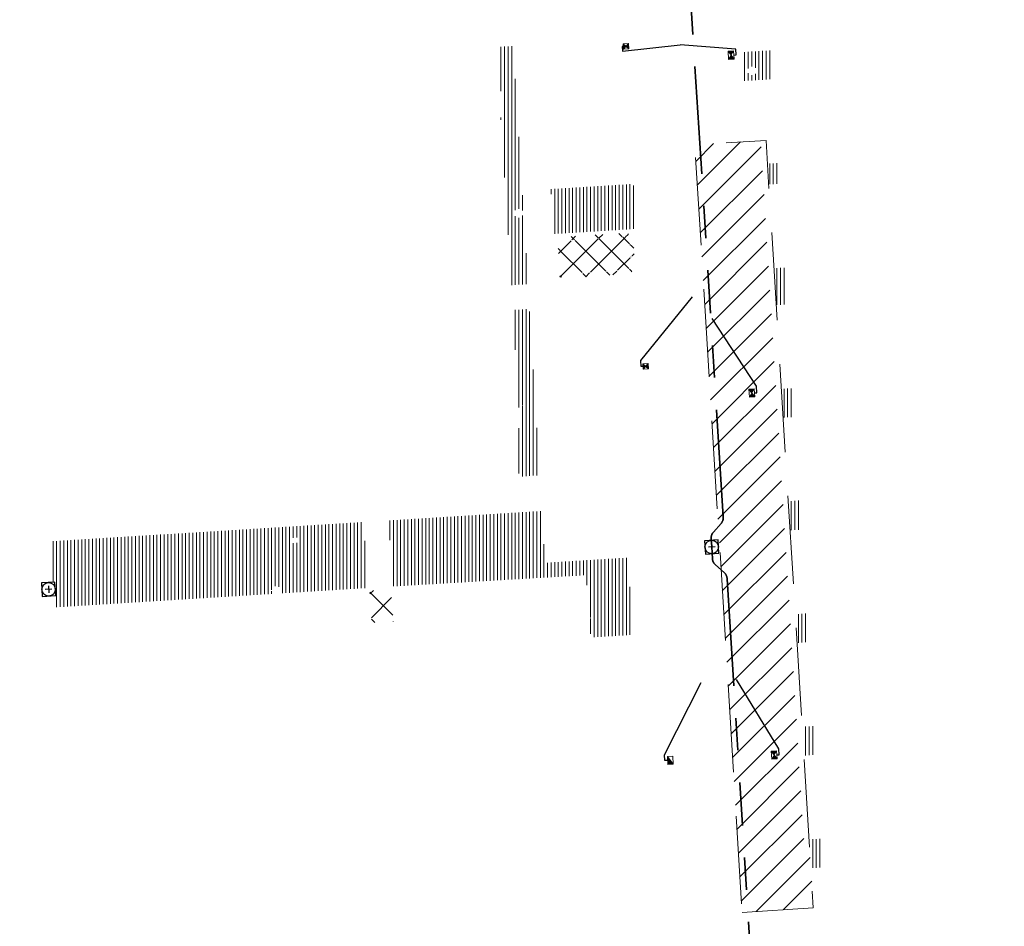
# Model space of a CAD drawing. Header units: metres. Extents: x 162336 to 163132, y 502484 to 502926.
# Tile 33 of 37: x 162582 to 162637, y 502820 to 502870. Entities that reach past the tile are written whole.
import ezdxf

# ---------------------------------------------------------------- set-up
doc = ezdxf.new("R2010")
doc.units = ezdxf.units.M
for name, pattern in [('DGN3', [7.370533, 4.913689, -2.456844]), ('RI-DRAINAGE-SO', [19.2, 6, -1.8, 1.8, -1.8, 2.4, -1.8, 1.8, -1.8]), ('RI-HWA-SO', [7.4, 5, -2.4])]:
    doc.linetypes.add(name, pattern=pattern)
for name, color, linetype, lineweight in [('B-BH-GR-BOOM-S 3de grootte -granulaat', 7, 'Continuous', 120), ('N-WE-GW-GROND_TEELAARDE-A-200', 7, 'Continuous', 18), ('N-WE-GW-GROND_ZAND-WERK-A-200', 7, 'Continuous', 18), ('N-WE-RI-HWA_KOLK-S', 150, 'Continuous', 13), ('N-WE-RI-PUT-OPHOOGTEBRENGEN_HWA-S', 150, 'Continuous', 30)]:
    doc.layers.add(name, color=color, linetype=linetype, lineweight=lineweight)
for name, color, linetype, lineweight, true_color in [('N-WE-RI-DRAINAGE_DRAIN_PP_80-G', 3, 'RI-DRAINAGE-SO', 35, 0x00ff00), ('N-WE-RI-HWA_KOLK-S-200', 150, 'Continuous', 25, 0x007fff), ('N-WE-RI-HWA_KOLK_RWSKOLK-S-200', 150, 'Continuous', 25, 0x007fff), ('N-WE-RI-HWA_KOLK_STRAATKOLK-S-200', 150, 'Continuous', 25, 0x007fff), ('N-WE-RI-HWA_KOLKAANSLUITLEIDING_PVC_125-G', 150, 'RI-HWA-SO', 25, 0x007fff)]:
    doc.layers.add(name, color=color, linetype=linetype, lineweight=lineweight, true_color=true_color)
pattern_1 = [(135, (0, 0), (-0.7071067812, -0.7071067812), []), (45, (0, 0), (-0.7071067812, 0.7071067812), [])]
pattern_2 = [(90, (0, 0), (-0.2, 1e-17), [])]

# ---------------------------------------------------------------- blocks, each defined once
blk = doc.blocks.new('N-SRI-KOLK_TROTTOIR-SO17')
at = {"layer": 'N-WE-RI-HWA_KOLK-S', "linetype": 'Continuous'}
blk.add_hatch(color=256, dxfattribs=at).paths.add_polyline_path([(-0.313, 0.206), (-0.286, -0.243), (0.014, -0.225)])
at = {"layer": 'N-WE-RI-HWA_KOLK-S', "ltscale": 0.2}
blk.add_line((0.014, -0.225), (-0.313, 0.206), dxfattribs=at)
at = {"layer": 'N-WE-RI-HWA_KOLK-S', "ltscale": 0.2, "flags": 128}
blk.add_lwpolyline([(0.014, -0.225), (-0.014, 0.225), (-0.313, 0.206), (-0.286, -0.243), (0.014, -0.225)], dxfattribs=at)
blk = doc.blocks.new('N-SRI-PUT_OPHOOGTEBRENGEN-SO65')
at = {"layer": 'N-WE-RI-PUT-OPHOOGTEBRENGEN_HWA-S', "ltscale": 0.235646, "flags": 128}
for points in [[(0.4, -0.352), (0.352, 0.4), (-0.4, 0.352), (-0.352, -0.4), (0.4, -0.352)], [(0.188, 0.012), (-0.188, -0.012)], [(-0.012, 0.188), (0.012, -0.188)]]:
    blk.add_lwpolyline(points, dxfattribs=at)
at = {"layer": 'N-WE-RI-PUT-OPHOOGTEBRENGEN_HWA-S', "ltscale": 0.235646}
blk.add_circle((0, 0), 0.377, dxfattribs=at)
blk = doc.blocks.new('N-SRI-PUT_OPHOOGTEBRENGEN-SO85')
at = {"layer": 'N-WE-RI-PUT-OPHOOGTEBRENGEN_HWA-S', "ltscale": 0.235646, "flags": 128}
for points in [[(0.4, -0.352), (0.352, 0.4), (-0.4, 0.352), (-0.352, -0.4), (0.4, -0.352)], [(0.188, 0.012), (-0.188, -0.012)], [(-0.012, 0.188), (0.012, -0.188)]]:
    blk.add_lwpolyline(points, dxfattribs=at)
at = {"layer": 'N-WE-RI-PUT-OPHOOGTEBRENGEN_HWA-S', "ltscale": 0.235646}
blk.add_circle((0, 0), 0.377, dxfattribs=at)
blk = doc.blocks.new('N-SRI-KOLK_STRAAT_300X300-SO16')
at = {"layer": 'N-WE-RI-HWA_KOLK-S', "linetype": 'Continuous'}
h = blk.add_hatch(color=256, dxfattribs=at)
h.paths.add_polyline_path([(-0.309, 0.131), (-0.29, -0.168), (-0.15, -0.009)])
h.paths.add_polyline_path([(0.009, -0.15), (-0.009, 0.15), (-0.15, -0.009)])
at = {"layer": 'N-WE-RI-HWA_KOLK-S', "ltscale": 0.2}
for p, q in [((0.009, -0.15), (-0.309, 0.131)), ((-0.009, 0.15), (-0.29, -0.168))]:
    blk.add_line(p, q, dxfattribs=at)
at = {"layer": 'N-WE-RI-HWA_KOLK-S', "ltscale": 0.2, "flags": 128}
blk.add_lwpolyline([(0.009, -0.15), (-0.009, 0.15), (-0.309, 0.131), (-0.29, -0.168), (0.009, -0.15)], dxfattribs=at)
blk = doc.blocks.new('N-SRI-KOLK_STRAAT_300X300-SO17')
at = {"layer": 'N-WE-RI-HWA_KOLK-S', "linetype": 'Continuous'}
h = blk.add_hatch(color=256, dxfattribs=at)
h.paths.add_polyline_path([(-0.309, 0.131), (-0.29, -0.168), (-0.15, -0.009)])
h.paths.add_polyline_path([(0.009, -0.15), (-0.009, 0.15), (-0.15, -0.009)])
at = {"layer": 'N-WE-RI-HWA_KOLK-S', "ltscale": 0.2}
for p, q in [((0.009, -0.15), (-0.309, 0.131)), ((-0.009, 0.15), (-0.29, -0.168))]:
    blk.add_line(p, q, dxfattribs=at)
at = {"layer": 'N-WE-RI-HWA_KOLK-S', "ltscale": 0.2, "flags": 128}
blk.add_lwpolyline([(0.009, -0.15), (-0.009, 0.15), (-0.309, 0.131), (-0.29, -0.168), (0.009, -0.15)], dxfattribs=at)
blk = doc.blocks.new('N-SRI-KOLK_COMBINATIE-SO1')
at = {"layer": 'N-WE-RI-HWA_KOLK-S', "linetype": 'Continuous'}
for points in [[(-0.313, 0.206), (-0.15, -0.009), (-0.014, 0.225)], [(-0.15, -0.009), (-0.286, -0.243), (0.014, -0.225)]]:
    blk.add_hatch(color=256, dxfattribs=at).paths.add_polyline_path(points)
h = blk.add_hatch(color=256, dxfattribs=at)
h.paths.add_polyline_path([(-0.313, 0.206), (-0.15, -0.009), (-0.014, 0.225)])
h.paths.add_polyline_path([(-0.15, -0.009), (-0.286, -0.243), (0.014, -0.225)])
at = {"layer": 'N-WE-RI-HWA_KOLK-S', "ltscale": 0.2}
for p, q in [((0.014, -0.225), (-0.313, 0.206)), ((-0.014, 0.225), (-0.286, -0.243))]:
    blk.add_line(p, q, dxfattribs=at)
at = {"layer": 'N-WE-RI-HWA_KOLK-S', "ltscale": 0.2, "flags": 128}
blk.add_lwpolyline([(0.014, -0.225), (-0.014, 0.225), (-0.313, 0.206), (-0.286, -0.243), (0.014, -0.225)], dxfattribs=at)
blk = doc.blocks.new('N-SRI-KOLK_COMBINATIE-SO2')
at = {"layer": 'N-WE-RI-HWA_KOLK-S', "linetype": 'Continuous'}
for points in [[(-0.313, 0.206), (-0.15, -0.009), (-0.014, 0.225)], [(-0.15, -0.009), (-0.286, -0.243), (0.014, -0.225)]]:
    blk.add_hatch(color=256, dxfattribs=at).paths.add_polyline_path(points)
h = blk.add_hatch(color=256, dxfattribs=at)
h.paths.add_polyline_path([(-0.313, 0.206), (-0.15, -0.009), (-0.014, 0.225)])
h.paths.add_polyline_path([(-0.15, -0.009), (-0.286, -0.243), (0.014, -0.225)])
at = {"layer": 'N-WE-RI-HWA_KOLK-S', "ltscale": 0.2}
for p, q in [((0.014, -0.225), (-0.313, 0.206)), ((-0.014, 0.225), (-0.286, -0.243))]:
    blk.add_line(p, q, dxfattribs=at)
at = {"layer": 'N-WE-RI-HWA_KOLK-S', "ltscale": 0.2, "flags": 128}
blk.add_lwpolyline([(0.014, -0.225), (-0.014, 0.225), (-0.313, 0.206), (-0.286, -0.243), (0.014, -0.225)], dxfattribs=at)
blk = doc.blocks.new('N-SRI-KOLK_COMBINATIE-SO3')
at = {"layer": 'N-WE-RI-HWA_KOLK-S', "linetype": 'Continuous'}
for points in [[(-0.313, 0.206), (-0.15, -0.009), (-0.014, 0.225)], [(-0.15, -0.009), (-0.286, -0.243), (0.014, -0.225)]]:
    blk.add_hatch(color=256, dxfattribs=at).paths.add_polyline_path(points)
h = blk.add_hatch(color=256, dxfattribs=at)
h.paths.add_polyline_path([(-0.313, 0.206), (-0.15, -0.009), (-0.014, 0.225)])
h.paths.add_polyline_path([(-0.15, -0.009), (-0.286, -0.243), (0.014, -0.225)])
at = {"layer": 'N-WE-RI-HWA_KOLK-S', "ltscale": 0.2}
for p, q in [((0.014, -0.225), (-0.313, 0.206)), ((-0.014, 0.225), (-0.286, -0.243))]:
    blk.add_line(p, q, dxfattribs=at)
at = {"layer": 'N-WE-RI-HWA_KOLK-S', "ltscale": 0.2, "flags": 128}
blk.add_lwpolyline([(0.014, -0.225), (-0.014, 0.225), (-0.313, 0.206), (-0.286, -0.243), (0.014, -0.225)], dxfattribs=at)

msp = doc.modelspace()

# ---------------------------------------------------------------- hatches: boundary and pattern name
at = {"layer": 'N-WE-GW-GROND_TEELAARDE-A-200'}
h = msp.add_hatch(dxfattribs=at)
h.set_pattern_fill('AGW-GROND_TEELAARDE-SO', color=256, scale=0.2, pattern_type=2)
h.set_pattern_definition(pattern_2)
h.paths.add_polyline_path([(162421.517, 502819.726), (162435.034, 502820.576), (162435.169, 502820.432), (162435.343, 502820.275), (162435.553, 502820.121), (162435.897, 502819.944), (162436.228, 502819.841), (162436.649, 502819.789), (162442.014, 502820.095), (162442.181, 502820.21), (162442.325, 502817.953), (162445.008, 502818.123), (162446.244, 502817.251), (162443.192, 502817.061), (162443.511, 502811.925), (162442.505, 502811.858), (162442.17, 502817.226), (162424.634, 502816.13), (162424.643, 502815.982), (162424.967, 502810.771), (162422.081, 502810.59)])
edge = h.paths.add_edge_path(flags=16)
edge.add_ellipse((162362.043, 502852.57), major_axis=(-0.0024, 0.0374), ratio=0.999228, start_angle=0, end_angle=360, ccw=False)
edge = h.paths.add_edge_path(flags=16)
edge.add_ellipse((162362.585, 502843.074), major_axis=(-0.0024, 0.0374), ratio=0.999228, start_angle=0, end_angle=360, ccw=False)
edge = h.paths.add_edge_path(flags=16)
edge.add_ellipse((162361.375, 502862.47), major_axis=(-0.0024, 0.0374), ratio=0.999228, start_angle=0, end_angle=360, ccw=False)
h.paths.add_polyline_path([(162362.219, 502859.55), (162362.319, 502859.557), (162363.515, 502840.078), (162363.415, 502840.072), (162363.443, 502839.623), (162363.543, 502839.629), (162363.629, 502838.217), (162362.822, 502838.159), (162362.786, 502838.484), (162362.788, 502838.484), (162362.758, 502838.774), (162362.163, 502845.491), (162360.898, 502866.676), (162361.878, 502866.739), (162362.291, 502860.006), (162362.191, 502860)])
h.paths.add_polyline_path([(162370.36, 502859.13), (162370.182, 502861.923), (162370.463, 502861.92), (162370.486, 502861.402), (162370.779, 502861.415), (162370.814, 502860.896), (162371.337, 502860.935), (162371.387, 502859.961), (162371.777, 502859.979), (162371.78, 502859.223)])
edge = h.paths.add_edge_path(flags=16)
edge.add_ellipse((162389.544, 502924.307), major_axis=(-0.0024, 0.0375), ratio=0.999228, start_angle=0, end_angle=360, ccw=False)
edge = h.paths.add_edge_path(flags=16)
edge.add_ellipse((162379.964, 502923.711), major_axis=(-0.0024, 0.0375), ratio=0.999228, start_angle=0, end_angle=360, ccw=False)
h.paths.add_polyline_path([(162371.042, 502923.041), (162371.029, 502923.547), (162371.022, 502923.655), (162398.112, 502925.305), (162398.145, 502924.764)])
edge = h.paths.add_edge_path(flags=16)
edge.add_ellipse((162472.361, 502871.473), major_axis=(-0.0024, 0.0375), ratio=0.999228, start_angle=0, end_angle=360, ccw=False)
edge = h.paths.add_edge_path(flags=16)
edge.add_ellipse((162472.286, 502872.403), major_axis=(-0.0024, 0.0375), ratio=0.999228, start_angle=0, end_angle=360, ccw=False)
edge = h.paths.add_edge_path(flags=16)
edge.add_ellipse((162481.311, 502872.974), major_axis=(-0.0024, 0.0375), ratio=0.999228, start_angle=0, end_angle=360, ccw=False)
edge = h.paths.add_edge_path(flags=16)
edge.add_ellipse((162481.4, 502872.078), major_axis=(-0.0024, 0.0375), ratio=0.999228, start_angle=0, end_angle=360, ccw=False)
edge = h.paths.add_edge_path(flags=16)
edge.add_ellipse((162491.481, 502873.637), major_axis=(-0.0024, 0.0375), ratio=0.999228, start_angle=0, end_angle=360, ccw=False)
edge = h.paths.add_edge_path()
edge.add_line((162491.614, 502871.718), (162490.496, 502871.657))
edge.add_line((162490.496, 502871.657), (162490.491, 502871.77))
edge.add_line((162490.491, 502871.77), (162478.157, 502870.992))
edge.add_line((162478.157, 502870.992), (162470.974, 502870.605))
edge.add_line((162470.974, 502870.605), (162470.856, 502872.5))
edge.add_line((162470.856, 502872.5), (162485.627, 502873.415))
edge.add_line((162485.627, 502873.415), (162493.227, 502873.874))
edge.add_line((162493.227, 502873.874), (162492.846, 502880.392))
edge.add_line((162492.846, 502880.392), (162493.987, 502880.465))
edge.add_line((162493.987, 502880.465), (162494.519, 502871.874))
edge.add_line((162494.519, 502871.874), (162491.646, 502871.719))
edge.add_ellipse((162491.628, 502871.752), major_axis=(-0.0024, 0.0375), ratio=0.999228, start_angle=204.2611, end_angle=514.6215)
h.paths.add_polyline_path([(162503.076, 502855.443), (162503.175, 502855.449), (162503.182, 502855.349), (162507.723, 502855.63), (162508.325, 502845.898), (162508.826, 502845.929), (162509.922, 502845.996), (162508.48, 502869.305), (162502.561, 502868.939), (162502.362, 502868.295), (162502.373, 502866.891)])
h.paths.add_polyline_path([(162538.734, 502870.453), (162538.737, 502870.459), (162538.743, 502870.478), (162538.747, 502870.497), (162538.75, 502870.516), (162538.751, 502870.535), (162538.75, 502870.553), (162538.747, 502870.572), (162538.743, 502870.591), (162538.737, 502870.611), (162538.729, 502870.629), (162538.722, 502870.641), (162538.703, 502870.938), (162537.951, 502870.89), (162537.968, 502870.619), (162537.965, 502870.611), (162537.958, 502870.591), (162537.954, 502870.572), (162537.952, 502870.553), (162537.951, 502870.535), (162537.952, 502870.516), (162537.954, 502870.497), (162537.958, 502870.478), (162537.965, 502870.459), (162537.973, 502870.44), (162537.98, 502870.426), (162537.999, 502870.138), (162538.751, 502870.186)], flags=16)
edge = h.paths.add_edge_path(flags=16)
edge.add_ellipse((162531.906, 502869.982), major_axis=(-0.25, 0), ratio=1, start_angle=-146.5113, end_angle=206.759, ccw=False)
edge.add_line((162532.115, 502870.12), (162532.13, 502870.095))
edge = h.paths.add_edge_path(flags=16)
edge.add_ellipse((162511.919, 502869.277), major_axis=(-0.0024, 0.0375), ratio=0.999228, start_angle=0, end_angle=360, ccw=False)
edge = h.paths.add_edge_path(flags=16)
edge.add_ellipse((162522.497, 502868.462), major_axis=(-0.0024, 0.0375), ratio=0.999228, start_angle=0, end_angle=360, ccw=False)
edge = h.paths.add_edge_path(flags=16)
edge.add_ellipse((162522.447, 502869.89), major_axis=(-0.0024, 0.0375), ratio=0.999228, start_angle=0, end_angle=360, ccw=False)
edge = h.paths.add_edge_path(flags=16)
edge.add_ellipse((162532.379, 502869.057), major_axis=(-0.0024, 0.0375), ratio=0.999228, start_angle=0, end_angle=360, ccw=False)
edge = h.paths.add_edge_path()
edge.add_line((162511.902, 502867.747), (162510.21, 502867.645))
edge.add_line((162510.21, 502867.645), (162510.109, 502869.306))
edge.add_line((162510.109, 502869.306), (162538.74, 502871.078))
edge.add_line((162538.74, 502871.078), (162538.844, 502869.377))
edge.add_line((162538.844, 502869.377), (162511.943, 502867.75))
edge.add_ellipse((162511.92, 502867.78), major_axis=(-0.0024, 0.0375), ratio=0.999228, start_angle=212.8954, end_angle=506.7392)
edge = h.paths.add_edge_path(flags=16)
edge.add_ellipse((162554.017, 502704.407), major_axis=(-0.25, 0), ratio=1, start_angle=-19.7806, end_angle=333.4897, ccw=False)
edge.add_line((162553.781, 502704.492), (162553.793, 502704.519))
edge = h.paths.add_edge_path()
edge.add_ellipse((162551.443, 502714.761), major_axis=(-0.579, 0), ratio=1, start_angle=88.3276, end_angle=98.4248)
edge.add_line((162551.528, 502714.188), (162556.303, 502714.513))
edge.add_line((162556.303, 502714.513), (162556.577, 502710.125))
edge.add_line((162556.577, 502710.125), (162556.776, 502710.137))
edge.add_line((162556.776, 502710.137), (162556.846, 502709.236))
edge.add_line((162556.846, 502709.236), (162552.732, 502708.974))
edge.add_line((162552.732, 502708.974), (162552.986, 502704.982))
edge.add_line((162552.986, 502704.982), (162557.154, 502705.248))
edge.add_line((162557.154, 502705.248), (162557.171, 502705.029))
edge.add_line((162557.171, 502705.029), (162577.095, 502706.273))
edge.add_line((162577.095, 502706.273), (162577.219, 502706.826))
edge.add_line((162577.219, 502706.826), (162577.305, 502705.378))
edge.add_line((162577.305, 502705.378), (162549.792, 502703.693))
edge.add_line((162549.792, 502703.693), (162549.16, 502713.814))
edge.add_line((162549.16, 502713.814), (162549.362, 502713.826))
edge.add_line((162549.362, 502713.826), (162549.356, 502713.926))
edge.add_line((162549.356, 502713.926), (162550.264, 502713.982))
edge.add_ellipse((162550.22, 502714.681), major_axis=(-0.7, 0), ratio=1, start_angle=93.5531, end_angle=128.9932)
edge.add_line((162550.661, 502714.137), (162551.426, 502714.182))
edge = h.paths.add_edge_path(flags=16)
edge.add_ellipse((162508.182, 502708.963), major_axis=(-0.0024, 0.0375), ratio=0.999228, start_angle=0, end_angle=360, ccw=False)
edge = h.paths.add_edge_path(flags=16)
edge.add_ellipse((162498.418, 502708.139), major_axis=(-0.0024, 0.0375), ratio=0.999228, start_angle=0, end_angle=360, ccw=False)
edge = h.paths.add_edge_path(flags=16)
edge.add_ellipse((162487.929, 502707.676), major_axis=(-0.0024, 0.0375), ratio=0.999228, start_angle=0, end_angle=360, ccw=False)
edge = h.paths.add_edge_path(flags=16)
edge.add_ellipse((162478.214, 502707.105), major_axis=(-0.0024, 0.0375), ratio=0.999228, start_angle=0, end_angle=360, ccw=False)
h.paths.add_polyline_path([(162476.685, 502707.087), (162505.879, 502708.912), (162539.79, 502710.978), (162539.851, 502709.987), (162476.746, 502706.099)])
edge = h.paths.add_edge_path(flags=16)
edge.add_ellipse((162395.834, 502721.362), major_axis=(-0.0024, 0.0374), ratio=0.999228, start_angle=0, end_angle=360, ccw=False)
edge = h.paths.add_edge_path(flags=16)
edge.add_ellipse((162396.47, 502711.185), major_axis=(-0.0024, 0.0374), ratio=0.999228, start_angle=0, end_angle=360, ccw=False)
edge = h.paths.add_edge_path()
edge.add_line((162395.383, 502731.715), (162396.765, 502708.907))
edge.add_line((162396.765, 502708.907), (162397.036, 502704.3))
edge.add_line((162397.036, 502704.3), (162396.295, 502704.256))
edge.add_line((162396.295, 502704.256), (162395.798, 502704.697))
edge.add_line((162395.798, 502704.697), (162394.018, 502733.935))
edge.add_line((162394.018, 502733.935), (162394.9, 502734.934))
edge.add_line((162394.9, 502734.934), (162395.187, 502734.952))
edge.add_line((162395.187, 502734.952), (162395.379, 502731.782))
edge.add_ellipse((162395.364, 502731.747), major_axis=(-0.0024, 0.0374), ratio=0.999228, start_angle=333.5251, end_angle=566.1217)
edge = h.paths.add_edge_path(flags=16)
edge.add_ellipse((162599.331, 502707.364), major_axis=(-0.0024, 0.0375), ratio=0.999228, start_angle=0, end_angle=360, ccw=False)
edge = h.paths.add_edge_path(flags=16)
edge.add_ellipse((162589.565, 502706.823), major_axis=(-0.0024, 0.0375), ratio=0.999228, start_angle=0, end_angle=360, ccw=False)
edge = h.paths.add_edge_path()
edge.add_ellipse((162583.961, 502706.24), major_axis=(-0.25, 0), ratio=1, start_angle=93.4892, end_angle=273.4892)
edge.add_line((162583.945, 502706.489), (162583.943, 502706.535))
edge.add_line((162583.943, 502706.535), (162608.977, 502708.062))
edge.add_line((162608.977, 502708.062), (162609.022, 502707.322))
edge.add_line((162609.022, 502707.322), (162583.988, 502705.788))
edge.add_line((162583.988, 502705.788), (162583.976, 502705.99))
edge = h.paths.add_edge_path(flags=16)
edge.add_ellipse((162616.144, 502666.519), major_axis=(-0.0024, 0.0374), ratio=0.999228, start_angle=0, end_angle=360, ccw=False)
edge = h.paths.add_edge_path(flags=16)
edge.add_ellipse((162615.418, 502676.401), major_axis=(-0.0024, 0.0374), ratio=0.999228, start_angle=0, end_angle=360, ccw=False)
edge = h.paths.add_edge_path()
edge.add_ellipse((162615.429, 502664.807), major_axis=(-0.25, 0), ratio=1, start_angle=33.4892, end_angle=333.4892)
edge.add_line((162615.205, 502664.919), (162615.153, 502664.945))
edge.add_line((162615.153, 502664.945), (162613.958, 502684.042))
edge.add_line((162613.958, 502684.042), (162615.141, 502684.116))
edge.add_line((162615.141, 502684.116), (162615.159, 502683.799))
edge.add_line((162615.159, 502683.799), (162616.307, 502665.548))
edge.add_line((162616.307, 502665.548), (162616.303, 502665.534))
edge.add_line((162616.303, 502665.534), (162616.301, 502665.515))
edge.add_line((162616.301, 502665.515), (162616.3, 502665.496))
edge.add_line((162616.3, 502665.496), (162616.301, 502665.477))
edge.add_line((162616.301, 502665.477), (162616.303, 502665.458))
edge.add_line((162616.303, 502665.458), (162616.308, 502665.439))
edge.add_line((162616.308, 502665.439), (162616.314, 502665.42))
edge.add_line((162616.314, 502665.42), (162616.315, 502665.418))
edge.add_line((162616.315, 502665.418), (162616.722, 502658.942))
edge.add_line((162616.722, 502658.942), (162615.533, 502658.854))
edge.add_line((162615.533, 502658.854), (162615.172, 502664.637))
edge.add_line((162615.172, 502664.637), (162615.22, 502664.669))
h.paths.add_polyline_path([(162613.807, 502655.383), (162613.598, 502658.712), (162613.638, 502658.715), (162613.934, 502653.992), (162582.144, 502652.018), (162582.063, 502653.317)])
h.paths.add_polyline_path([(162630.424, 502647.556), (162630.699, 502642.626), (162628.4, 502642.494), (162627.777, 502642.458), (162627.786, 502642.278), (162603.433, 502640.765), (162603.114, 502645.897), (162602.077, 502645.841), (162602.105, 502645.392), (162602.141, 502645.394), (162602.467, 502640.049), (162633.855, 502641.963), (162634.145, 502641.982), (162633.881, 502644.367), (162633.717, 502645), (162633.378, 502645.727), (162632.876, 502646.364), (162632.286, 502646.854), (162631.624, 502647.211)])
edge = h.paths.add_edge_path(flags=16)
edge.add_ellipse((162567.845, 502652.2), major_axis=(-0.0024, 0.0375), ratio=0.999228, start_angle=0, end_angle=360, ccw=False)
edge = h.paths.add_edge_path()
edge.add_line((162548.046, 502650.768), (162548.03, 502651.015))
edge.add_line((162548.03, 502651.015), (162549.486, 502651.109))
edge.add_line((162549.486, 502651.109), (162549.486, 502650.517))
edge.add_line((162549.486, 502650.517), (162550.286, 502650.517))
edge.add_line((162550.286, 502650.517), (162550.286, 502651.16))
edge.add_line((162550.286, 502651.16), (162558.56, 502651.693))
edge.add_ellipse((162558.587, 502651.719), major_axis=(-0.0024, 0.0375), ratio=0.999228, start_angle=129.7834, end_angle=230.2968)
edge.add_line((162558.617, 502651.697), (162573.877, 502652.68))
edge.add_line((162573.877, 502652.68), (162573.944, 502651.609))
edge.add_line((162573.944, 502651.609), (162548.093, 502650.004))
edge.add_line((162548.093, 502650.004), (162548.05, 502650.705))
edge.add_ellipse((162548.028, 502650.735), major_axis=(-0.0024, 0.0375), ratio=0.999228, start_angle=211.6727, end_angle=328.1784)
edge = h.paths.add_edge_path(flags=16)
edge.add_ellipse((162430.665, 502659.865), major_axis=(-0.0024, 0.0375), ratio=0.999228, start_angle=0, end_angle=360, ccw=False)
edge = h.paths.add_edge_path(flags=16)
edge.add_ellipse((162420.419, 502659.642), major_axis=(-0.0024, 0.0375), ratio=0.999228, start_angle=0, end_angle=360, ccw=False)
edge = h.paths.add_edge_path(flags=16)
edge.add_ellipse((162411.256, 502659.155), major_axis=(-0.0024, 0.0375), ratio=0.999228, start_angle=0, end_angle=360, ccw=False)
h.paths.add_polyline_path([(162435.507, 502661.043), (162435.323, 502659.857), (162409.633, 502658.262), (162409.562, 502659.421), (162417.311, 502659.909), (162417.311, 502659.564), (162418.111, 502659.564), (162418.111, 502659.962)])
edge = h.paths.add_edge_path()
edge.add_arc((162406.536, 502665.135), 0.25, 314.1361, 386.759)
edge.add_line((162406.759, 502665.248), (162406.744, 502665.273))
edge.add_arc((162406.536, 502665.135), 0.25, 33.4892, 53.1521)
edge.add_line((162406.686, 502665.335), (162405.617, 502682.119))
edge.add_line((162405.617, 502682.119), (162404.587, 502699.361))
edge.add_line((162404.587, 502699.361), (162405.114, 502699.394))
edge.add_line((162405.114, 502699.394), (162407.566, 502659.298))
edge.add_line((162407.566, 502659.298), (162407.073, 502659.267))
edge.add_line((162407.073, 502659.267), (162407.068, 502659.343))
edge.add_line((162407.068, 502659.343), (162407.062, 502659.43))
edge.add_line((162407.062, 502659.43), (162406.71, 502664.956))
h.paths.add_polyline_path([(162384.175, 502626.989), (162385.046, 502626.592), (162372.825, 502599.014), (162371.335, 502595.495), (162370.722, 502593.495), (162370.394, 502591.743), (162370.27, 502590.819), (162370.22, 502589.04), (162370.38, 502587.03), (162370.565, 502585.909), (162371.415, 502583.295), (162372.193, 502581.707), (162370.908, 502584.33), (162369.966, 502586.806), (162369.747, 502588.04), (162369.616, 502589.543), (162369.609, 502591.028), (162369.765, 502592.585), (162370.157, 502594.429), (162370.745, 502596.215), (162373.739, 502603.155), (162382.073, 502622.389), (162383.982, 502627.016)])
h.paths.add_polyline_path([(162633.546, 502600.513), (162633.828, 502595.971), (162634.923, 502596.039), (162635.361, 502596.088), (162635.807, 502596.254), (162636.127, 502596.481), (162636.395, 502596.782), (162636.609, 502597.185), (162636.68, 502597.521), (162636.692, 502597.852), (162636.458, 502601.632), (162636.458, 502601.69), (162604.902, 502599.753), (162604.852, 502599.75), (162605.149, 502595.651), (162605.325, 502595.091), (162605.529, 502594.771), (162606.031, 502594.327), (162606.489, 502594.101), (162606.98, 502594.014), (162607.398, 502594.03), (162607.379, 502594.329), (162607.479, 502594.335), (162607.197, 502598.877)])
h = msp.add_hatch(dxfattribs=at)
h.set_pattern_fill('AGW-GROND_TEELAARDE-SO', color=256, scale=0.2, style=0, pattern_type=2)
h.set_pattern_definition(pattern_2)
h.paths.add_polyline_path([(162609.79, 502859.831, 3.732053), (162609.805, 502859.581), (162609.871, 502859.548), (162610.106, 502855.737), (162609.175, 502855.679), (162609.17, 502855.753), (162608.592, 502865.035), (162608.692, 502865.041), (162608.447, 502868.973), (162609.288, 502869.025), (162609.851, 502859.872)])
edge = h.paths.add_edge_path(flags=16)
edge.add_ellipse((162609.298, 502856.709), major_axis=(-0.0024, 0.0374), ratio=0.999228, start_angle=0, end_angle=360)
edge = h.paths.add_edge_path(flags=16)
edge.add_ellipse((162608.676, 502867.442), major_axis=(-0.0024, 0.0374), ratio=0.999228, start_angle=0, end_angle=360)
h = msp.add_hatch(dxfattribs=at)
h.set_pattern_fill('AGW-GROND_TEELAARDE-SO', color=256, scale=0.2, style=0, pattern_type=2)
h.set_pattern_definition(pattern_2)
edge = h.paths.add_edge_path()
edge.add_line((162623.688, 502868.473), (162623.769, 502867.182))
edge.add_line((162623.769, 502867.182), (162622.118, 502867.079))
edge.add_line((162622.118, 502867.079), (162622.018, 502868.68))
edge.add_line((162622.018, 502868.68), (162623.669, 502868.781))
edge.add_line((162623.669, 502868.781), (162623.685, 502868.528))
edge.add_ellipse((162623.712, 502868.502), major_axis=(-0.0024, 0.0374), ratio=0.999228, start_angle=43.493, end_angle=136.3647)
edge = h.paths.add_edge_path(flags=16)
edge.add_ellipse((162622.14, 502868.079), major_axis=(-0.0024, 0.0374), ratio=0.999228, start_angle=0, end_angle=360)
h.paths.add_polyline_path([(162622.609, 502867.393), (162622.626, 502867.393), (162622.642, 502867.394), (162622.658, 502867.397), (162622.688, 502867.404), (162622.716, 502867.414), (162622.741, 502867.426), (162622.764, 502867.442), (162622.787, 502867.461), (162622.808, 502867.483), (162622.818, 502867.496), (162622.828, 502867.51), (162622.836, 502867.524), (162622.844, 502867.54), (162622.85, 502867.556), (162622.856, 502867.572), (162622.86, 502867.59), (162622.863, 502867.607), (162622.865, 502867.625), (162622.866, 502867.643), (162622.865, 502867.661), (162622.863, 502867.679), (162622.86, 502867.696), (162622.856, 502867.714), (162622.85, 502867.73), (162622.844, 502867.746), (162622.836, 502867.762), (162622.828, 502867.776), (162622.818, 502867.79), (162622.808, 502867.803), (162622.787, 502867.825), (162622.764, 502867.844), (162622.741, 502867.86), (162622.716, 502867.872), (162622.688, 502867.882), (162622.658, 502867.889), (162622.642, 502867.892), (162622.626, 502867.893), (162622.609, 502867.893), (162622.592, 502867.892), (162622.575, 502867.89), (162622.557, 502867.886), (162622.54, 502867.881), (162622.523, 502867.875), (162622.507, 502867.868), (162622.491, 502867.86), (162622.476, 502867.85), (162622.461, 502867.839), (162622.448, 502867.828), (162622.435, 502867.815), (162622.423, 502867.802), (162622.413, 502867.788), (162622.403, 502867.774), (162622.395, 502867.76), (162622.388, 502867.745), (162622.382, 502867.73), (162622.373, 502867.7), (162622.368, 502867.671), (162622.366, 502867.643), (162622.368, 502867.615), (162622.373, 502867.586), (162622.382, 502867.556), (162622.388, 502867.541), (162622.395, 502867.526), (162622.403, 502867.512), (162622.413, 502867.498), (162622.423, 502867.484), (162622.435, 502867.471), (162622.448, 502867.458), (162622.461, 502867.447), (162622.476, 502867.436), (162622.491, 502867.426), (162622.507, 502867.418), (162622.523, 502867.411), (162622.54, 502867.405), (162622.557, 502867.4), (162622.575, 502867.396), (162622.592, 502867.394)], flags=16)
h = msp.add_hatch(dxfattribs=at)
h.set_pattern_fill('AGW-GROND_TEELAARDE-SO', color=256, scale=0.2, style=0, pattern_type=2)
h.set_pattern_definition(pattern_2)
h.paths.add_polyline_path([(162623.473, 502862.457), (162624.062, 502862.493), (162624.134, 502861.342), (162623.544, 502861.305)], flags=0)
h = msp.add_hatch(dxfattribs=at)
h.set_pattern_fill('AGW-GROND_TEELAARDE-SO', color=256, scale=0.2, style=0, pattern_type=2)
h.set_pattern_definition(pattern_2)
h.paths.add_polyline_path([(162611.383, 502861.034), (162615.924, 502861.313), (162616.028, 502861.213), (162616.173, 502858.945), (162616.078, 502858.818), (162611.536, 502858.539)], flags=0)
h = msp.add_hatch(dxfattribs=at)
h.set_pattern_fill('AGW-GROND_TEELAARDE-SO', color=256, scale=0.2, style=0, pattern_type=2)
h.set_pattern_definition(pattern_2)
h.paths.add_polyline_path([(162623.832, 502856.616), (162624.426, 502856.653), (162624.554, 502854.607), (162623.959, 502854.57)], flags=0)
h = msp.add_hatch(dxfattribs=at)
h.set_pattern_fill('AGW-GROND_TEELAARDE-SO', color=256, scale=0.2, style=0, pattern_type=2)
h.set_pattern_definition(pattern_2)
h.paths.add_polyline_path([(162609.175, 502855.679), (162609.262, 502854.282), (162610.192, 502854.34), (162610.763, 502845.062), (162609.61, 502844.989), (162609.447, 502847.684), (162609.672, 502847.698)])
edge = h.paths.add_edge_path(flags=16)
edge.add_ellipse((162609.831, 502848.95), major_axis=(-0.0024, 0.0374), ratio=0.999228, start_angle=0, end_angle=360)
h = msp.add_hatch(dxfattribs=at)
h.set_pattern_fill('AGW-GROND_TEELAARDE-SO', color=256, scale=0.2, style=0, pattern_type=2)
h.set_pattern_definition(pattern_2)
h.paths.add_polyline_path([(162624.248, 502849.879), (162624.847, 502849.916), (162624.947, 502848.319), (162624.346, 502848.281)], flags=0)
h = msp.add_hatch(dxfattribs=at)
h.set_pattern_fill('AGW-GROND_TEELAARDE-SO', color=256, scale=0.2, style=0, pattern_type=2)
h.set_pattern_definition(pattern_2)
h.paths.add_polyline_path([(162624.634, 502843.614), (162625.238, 502843.651), (162625.339, 502842.031), (162624.733, 502841.993)], flags=0)
h = msp.add_hatch(dxfattribs=at)
h.set_pattern_fill('AGW-GROND_TEELAARDE-SO', color=256, scale=0.2, style=0, pattern_type=2)
h.set_pattern_definition(pattern_2)
h.paths.add_polyline_path([(162613.358, 502839.486), (162609.955, 502839.289), (162602.667, 502838.866), (162602.56, 502838.859), (162602.332, 502842.534), (162610.886, 502843.064), (162611.065, 502840.17), (162613.304, 502840.309)])
edge = h.paths.add_edge_path(flags=16)
edge.add_ellipse((162609.886, 502839.553), major_axis=(-0.0024, 0.0375), ratio=0.999228, start_angle=0, end_angle=360)
edge = h.paths.add_edge_path(flags=16)
edge.add_ellipse((162609.703, 502841.902), major_axis=(-0.0024, 0.0375), ratio=0.999228, start_angle=0, end_angle=360)
h = msp.add_hatch(dxfattribs=at)
h.set_pattern_fill('AGW-GROND_TEELAARDE-SO', color=256, scale=0.2, style=0, pattern_type=2)
h.set_pattern_definition(pattern_2)
h.paths.add_polyline_path([(162583.738, 502838.615), (162583.744, 502838.634), (162583.748, 502838.653), (162583.751, 502838.672), (162583.752, 502838.691), (162583.751, 502838.709), (162583.748, 502838.728), (162583.744, 502838.747), (162583.738, 502838.767), (162583.73, 502838.785), (162583.723, 502838.797), (162583.704, 502839.094), (162583.586, 502839.087), (162583.442, 502841.363), (162600.935, 502842.447), (162601.162, 502838.773), (162596.241, 502838.468), (162596.249, 502838.479), (162596.259, 502838.493), (162596.267, 502838.507), (162596.275, 502838.523), (162596.281, 502838.539), (162596.287, 502838.555), (162596.291, 502838.573), (162596.294, 502838.59), (162596.296, 502838.608), (162596.297, 502838.626), (162596.296, 502838.644), (162596.294, 502838.662), (162596.291, 502838.679), (162596.287, 502838.697), (162596.281, 502838.713), (162596.275, 502838.729), (162596.267, 502838.745), (162596.259, 502838.759), (162596.249, 502838.773), (162596.239, 502838.786), (162596.218, 502838.808), (162596.195, 502838.827), (162596.172, 502838.843), (162596.147, 502838.855), (162596.119, 502838.865), (162596.089, 502838.872), (162596.073, 502838.875), (162596.057, 502838.876), (162596.04, 502838.876), (162596.023, 502838.875), (162596.006, 502838.873), (162595.988, 502838.869), (162595.971, 502838.864), (162595.954, 502838.858), (162595.938, 502838.851), (162595.922, 502838.843), (162595.907, 502838.833), (162595.892, 502838.822), (162595.879, 502838.811), (162595.866, 502838.798), (162595.854, 502838.785), (162595.844, 502838.771), (162595.834, 502838.757), (162595.826, 502838.743), (162595.819, 502838.728), (162595.813, 502838.713), (162595.804, 502838.683), (162595.799, 502838.654), (162595.797, 502838.626), (162595.799, 502838.598), (162595.804, 502838.569), (162595.813, 502838.539), (162595.819, 502838.524), (162595.826, 502838.509), (162595.834, 502838.495), (162595.844, 502838.481), (162595.854, 502838.467), (162595.866, 502838.454), (162595.874, 502838.446), (162583.675, 502837.69), (162583.634, 502838.334), (162583.752, 502838.342), (162583.735, 502838.609)])
edge = h.paths.add_edge_path(flags=16)
edge.add_ellipse((162600.943, 502841.309), major_axis=(-0.0024, 0.0375), ratio=0.999228, start_angle=0, end_angle=360)
edge = h.paths.add_edge_path(flags=16)
edge.add_ellipse((162592.51, 502838.763), major_axis=(-0.0024, 0.0375), ratio=0.999228, start_angle=0, end_angle=360)
edge = h.paths.add_edge_path(flags=16)
edge.add_ellipse((162592.359, 502841.204), major_axis=(-0.0024, 0.0375), ratio=0.999228, start_angle=0, end_angle=360)
edge = h.paths.add_edge_path(flags=16)
edge.add_ellipse((162584.34, 502840.665), major_axis=(-0.0024, 0.0375), ratio=0.999228, start_angle=0, end_angle=360)
edge = h.paths.add_edge_path(flags=16)
edge.add_ellipse((162584.489, 502838.473), major_axis=(-0.0024, 0.0375), ratio=0.999228, start_angle=0, end_angle=360)
h.paths.add_polyline_path([(162596.928, 502841.57), (162596.947, 502841.271), (162597.246, 502841.29), (162597.227, 502841.589)], flags=16)
h = msp.add_hatch(dxfattribs=at)
h.set_pattern_fill('AGW-GROND_TEELAARDE-SO', color=256, scale=0.2, style=0, pattern_type=2)
h.set_pattern_definition(pattern_2)
h.paths.add_polyline_path([(162615.957, 502836.153), (162613.615, 502836.011), (162613.358, 502839.486), (162613.304, 502840.309), (162615.705, 502840.457)])
edge = h.paths.add_edge_path(flags=16)
edge.add_ellipse((162615.124, 502837.307), major_axis=(-0.0024, 0.0374), ratio=0.999228, start_angle=0, end_angle=360)
edge = h.paths.add_edge_path(flags=16)
edge.add_ellipse((162613.62, 502837.088), major_axis=(-0.0024, 0.0374), ratio=0.999228, start_angle=0, end_angle=360)
h = msp.add_hatch(dxfattribs=at)
h.set_pattern_fill('AGW-GROND_TEELAARDE-SO', color=256, scale=0.2, style=0, pattern_type=2)
h.set_pattern_definition(pattern_2)
h.paths.add_polyline_path([(162625.022, 502837.302), (162625.632, 502837.34), (162625.732, 502835.744), (162625.121, 502835.705)], flags=0)
h = msp.add_hatch(dxfattribs=at)
h.set_pattern_fill('AGW-GROND_TEELAARDE-SO', color=256, scale=0.2, style=0, pattern_type=2)
h.set_pattern_definition(pattern_2)
h.paths.add_polyline_path([(162625.41, 502831.015), (162626.025, 502831.052), (162626.125, 502829.456), (162625.508, 502829.417)], flags=0)
h = msp.add_hatch(dxfattribs=at)
h.set_pattern_fill('AGW-GROND_TEELAARDE-SO', color=256, scale=0.2, style=0, pattern_type=2)
h.set_pattern_definition(pattern_2)
h.paths.add_polyline_path([(162625.797, 502824.727), (162626.418, 502824.765), (162626.518, 502823.168), (162625.896, 502823.129)], flags=0)
at = {"layer": 'N-WE-GW-GROND_ZAND-WERK-A-200'}
h = msp.add_hatch(dxfattribs=at)
h.set_pattern_fill('AGW-WERK_ONTGRAVEN_AANVULLEN-SO', color=256, scale=0.2, style=0, pattern_type=2)
h.set_pattern_definition(pattern_1)
h.paths.add_polyline_path([(162612.36, 502858.147), (162615.546, 502858.363), (162615.687, 502858.297), (162615.762, 502858.122), (162615.836, 502856.754), (162615.758, 502856.612), (162615.645, 502856.544), (162612.396, 502856.326), (162612.182, 502856.268), (162612.081, 502856.194), (162611.96, 502858.164), (162612.126, 502858.175)])
edge = h.paths.add_edge_path(flags=16)
edge.add_ellipse((162613.458, 502857.163), major_axis=(-0.0024, 0.0374), ratio=0.999228, start_angle=0, end_angle=360)
h = msp.add_hatch(dxfattribs=at)
h.set_pattern_fill('AGW-WERK_ONTGRAVEN_AANVULLEN-SO', color=256, scale=0.2, style=0, pattern_type=2)
h.set_pattern_definition(pattern_1)
edge = h.paths.add_edge_path()
edge.add_line((162615.921, 502857.292), (162615.853, 502858.403))
edge.add_line((162615.853, 502858.403), (162615.553, 502858.385))
edge.add_arc((162615.517, 502858.116), 0.271, 82.4949, 95.6113)
edge.add_line((162615.491, 502858.386), (162615.487, 502858.386))
edge.add_line((162615.487, 502858.386), (162614.151, 502858.299))
edge.add_line((162614.151, 502858.299), (162612.297, 502858.185))
edge.add_arc((162612.354, 502858.922), 0.739, 239.6241, 265.6077, ccw=False)
edge.add_arc((162612.278, 502857.883), 0.5, 93.5212, 126.5673, ccw=False)
edge.add_line((162612.247, 502858.382), (162612.303, 502858.385))
edge.add_arc((162612.354, 502858.922), 0.539, 264.6438, 270.4582)
edge.add_line((162612.358, 502858.383), (162614.055, 502858.493))
edge.add_line((162614.055, 502858.493), (162615.557, 502858.586))
edge.add_arc((162615.517, 502858.116), 0.471, 2.0639, 85.1204, ccw=False)
edge.add_line((162615.988, 502858.133), (162616.065, 502856.815))
edge.add_arc((162615.586, 502856.779), 0.481, -36.8836, 4.2517, ccw=False)
edge.add_line((162615.97, 502856.491), (162615.923, 502857.266))
edge.add_ellipse((162615.887, 502857.277), major_axis=(-0.0024, 0.0374), ratio=0.999228, start_angle=249.9261, end_angle=289.8079)
h = msp.add_hatch(dxfattribs=at)
h.set_pattern_fill('AGW-WERK_ONTGRAVEN_AANVULLEN-SO', color=256, scale=0.2, style=0, pattern_type=2)
h.set_pattern_definition(pattern_1)
edge = h.paths.add_edge_path()
edge.add_line((162615.923, 502857.266), (162615.97, 502856.491))
edge.add_arc((162615.586, 502856.779), 0.481, 272.069, 323.1164, ccw=False)
edge.add_line((162615.603, 502856.299), (162613.531, 502856.158))
edge.add_line((162613.531, 502856.158), (162612.088, 502856.069))
edge.add_line((162612.088, 502856.069), (162612.084, 502856.139))
edge.add_arc((162612.508, 502855.61), 0.678, 90.1873, 128.6826, ccw=False)
edge.add_line((162612.505, 502856.288), (162615.593, 502856.499))
edge.add_line((162615.593, 502856.499), (162615.596, 502856.499))
edge.add_arc((162615.586, 502856.779), 0.281, 272.069, 364.2517)
edge.add_line((162615.866, 502856.8), (162615.865, 502856.802))
edge.add_line((162615.865, 502856.802), (162615.788, 502858.124))
edge.add_line((162615.788, 502858.124), (162615.788, 502858.126))
edge.add_arc((162615.517, 502858.116), 0.271, 2.0639, 82.4949)
edge.add_line((162615.553, 502858.385), (162615.853, 502858.403))
edge.add_line((162615.853, 502858.403), (162615.921, 502857.292))
edge.add_ellipse((162615.887, 502857.277), major_axis=(-0.0024, 0.0374), ratio=0.999228, start_angle=289.8079, end_angle=609.9261)
h = msp.add_hatch(dxfattribs=at)
h.set_pattern_fill('AGW-WERK_ONTGRAVEN_AANVULLEN-SO', color=256, scale=0.2, style=0, pattern_type=2)
h.set_pattern_definition(pattern_1)
h.paths.add_polyline_path([(162611.779, 502857.852, -0.235025), (162611.952, 502858.262), (162612.097, 502858.178), (162612.126, 502858.175), (162611.96, 502858.164), (162612.081, 502856.194), (162611.982, 502856.121), (162611.903, 502856.004), (162611.816, 502857.256)])
h = msp.add_hatch(dxfattribs=at)
h.set_pattern_fill('AGW-WERK_ONTGRAVEN_AANVULLEN-SO', color=256, scale=0.2, style=0, pattern_type=2)
h.set_pattern_definition(pattern_1)
h.paths.add_polyline_path([(162602.47, 502838.695), (162602.581, 502836.903), (162601.383, 502836.829), (162601.272, 502838.623)], flags=0)

# ---------------------------------------------------------------- linework, layer by layer
at = {"layer": 'B-BH-GR-BOOM-S 3de grootte -granulaat', "color": 41, "linetype": 'DGN3', "lineweight": 13, "true_color": 0xffd4aa}
for p, q in [((162619.477, 502862.585), (162620.469, 502863.576)), ((162619.559, 502861.253), (162621.977, 502863.669)), ((162619.641, 502859.922), (162623.398, 502863.675)), ((162619.723, 502858.59), (162623.48, 502862.343)), ((162619.805, 502857.259), (162623.562, 502861.012)), ((162619.887, 502855.927), (162623.644, 502859.68)), ((162619.969, 502854.596), (162623.726, 502858.348)), ((162620.051, 502853.264), (162623.808, 502857.017)), ((162620.133, 502851.932), (162623.89, 502855.685)), ((162620.215, 502850.601), (162623.972, 502854.354)), ((162620.297, 502849.269), (162624.054, 502853.022)), ((162620.38, 502847.938), (162624.136, 502851.69)), ((162620.462, 502846.606), (162624.218, 502850.359)), ((162620.544, 502845.275), (162624.3, 502849.027)), ((162620.626, 502843.943), (162624.382, 502847.696)), ((162620.708, 502842.611), (162624.464, 502846.364)), ((162620.79, 502841.28), (162624.546, 502845.033)), ((162620.872, 502839.948), (162624.628, 502843.701)), ((162620.954, 502838.617), (162624.71, 502842.369)), ((162621.036, 502837.285), (162624.792, 502841.038)), ((162621.118, 502835.954), (162624.874, 502839.706)), ((162621.2, 502834.622), (162624.956, 502838.375)), ((162621.282, 502833.29), (162625.038, 502837.043)), ((162621.364, 502831.959), (162625.12, 502835.712)), ((162621.446, 502830.627), (162625.202, 502834.38)), ((162621.528, 502829.296), (162625.284, 502833.048)), ((162621.61, 502827.964), (162625.367, 502831.717)), ((162621.692, 502826.633), (162625.449, 502830.385)), ((162621.774, 502825.301), (162625.531, 502829.054)), ((162621.856, 502823.969), (162625.613, 502827.722)), ((162621.938, 502822.638), (162625.695, 502826.391)), ((162622.022, 502821.308), (162625.777, 502825.059)), ((162622.834, 502820.706), (162625.859, 502823.727)), ((162624.342, 502820.799), (162625.941, 502822.396))]:
    msp.add_line(p, q, dxfattribs=at)
at = {"layer": 'B-BH-GR-BOOM-S 3de grootte -granulaat', "color": 41, "linetype": 'DGN3', "lineweight": 13, "true_color": 0xffd4aa, "flags": 128}
msp.add_lwpolyline([(162622.062, 502820.658), (162626.033, 502820.903), (162623.393, 502863.756), (162619.422, 502863.512), (162622.062, 502820.658)], dxfattribs=at)
at = {"layer": 'N-WE-RI-DRAINAGE_DRAIN_PP_80-G'}
for points in [[(162621.056, 502839.629), (162620.571, 502840.057, -0.198891), (162620.403, 502840.4), (162620.362, 502841.056), (162620.333, 502841.523, -0.198912), (162620.457, 502841.885), (162620.884, 502842.37, 0.198912), (162621.008, 502842.732), (162618.573, 502881.452, 0.198912), (162618.405, 502881.795)], [(162621.056, 502839.629, -0.198912), (162621.224, 502839.285), (162623.372, 502804.816, -0.198891), (162623.248, 502804.454), (162622.823, 502803.973, 0.198912), (162622.699, 502803.611), (162622.72, 502803.268), (162622.755, 502802.701, 0.198928), (162622.923, 502802.357), (162623.404, 502801.932)]]:
    msp.add_lwpolyline(points, format="xyb", dxfattribs=at)
at = {"layer": 'N-WE-RI-HWA_KOLKAANSLUITLEIDING_PVC_125-G', "flags": 128}
for points in [[(162615.424, 502869.001), (162615.367, 502868.997), (162615.384, 502868.734), (162618.598, 502869.101)], [(162621.592, 502868.526), (162621.732, 502868.534), (162621.712, 502868.847), (162618.598, 502869.101)], [(162616.529, 502851.142), (162616.434, 502851.136), (162616.414, 502851.473), (162619.471, 502855.228)], [(162622.753, 502849.66), (162622.875, 502849.668), (162622.853, 502850.03), (162619.471, 502855.228)], [(162617.904, 502829.139), (162617.749, 502829.13), (162617.728, 502829.459), (162620.718, 502835.356)], [(162623.996, 502829.45), (162624.126, 502829.458), (162624.106, 502829.779), (162620.718, 502835.356)]]:
    msp.add_lwpolyline(points, dxfattribs=at)

# ---------------------------------------------------------------- block references
at = {"layer": 'N-WE-RI-HWA_KOLK-S-200', "color": 7, "linetype": 'Continuous', "lineweight": 0}
msp.add_blockref('N-SRI-KOLK_TROTTOIR-SO17', (162618.203, 502829.158), dxfattribs=at)
at = {"layer": 'N-WE-RI-HWA_KOLK_RWSKOLK-S-200'}
for name, p in [('N-SRI-KOLK_COMBINATIE-SO1', (162621.592, 502868.526)), ('N-SRI-KOLK_COMBINATIE-SO2', (162622.753, 502849.66)), ('N-SRI-KOLK_COMBINATIE-SO3', (162623.996, 502829.45))]:
    msp.add_blockref(name, p, dxfattribs=at)
at = {"layer": 'N-WE-RI-HWA_KOLK_STRAATKOLK-S-200', "color": 7, "linetype": 'Continuous', "lineweight": 0}
for name, p in [('N-SRI-KOLK_STRAAT_300X300-SO16', (162615.723, 502869.019)), ('N-SRI-KOLK_STRAAT_300X300-SO17', (162616.829, 502851.16))]:
    msp.add_blockref(name, p, dxfattribs=at)
at = {"layer": 'N-WE-RI-PUT-OPHOOGTEBRENGEN_HWA-S', "color": 7, "linetype": 'Continuous', "lineweight": 0}
for name, p in [('N-SRI-PUT_OPHOOGTEBRENGEN-SO85', (162620.362, 502841.056)), ('N-SRI-PUT_OPHOOGTEBRENGEN-SO65', (162583.352, 502838.694))]:
    msp.add_blockref(name, p, dxfattribs=at)

doc.saveas('drawing.dxf')
